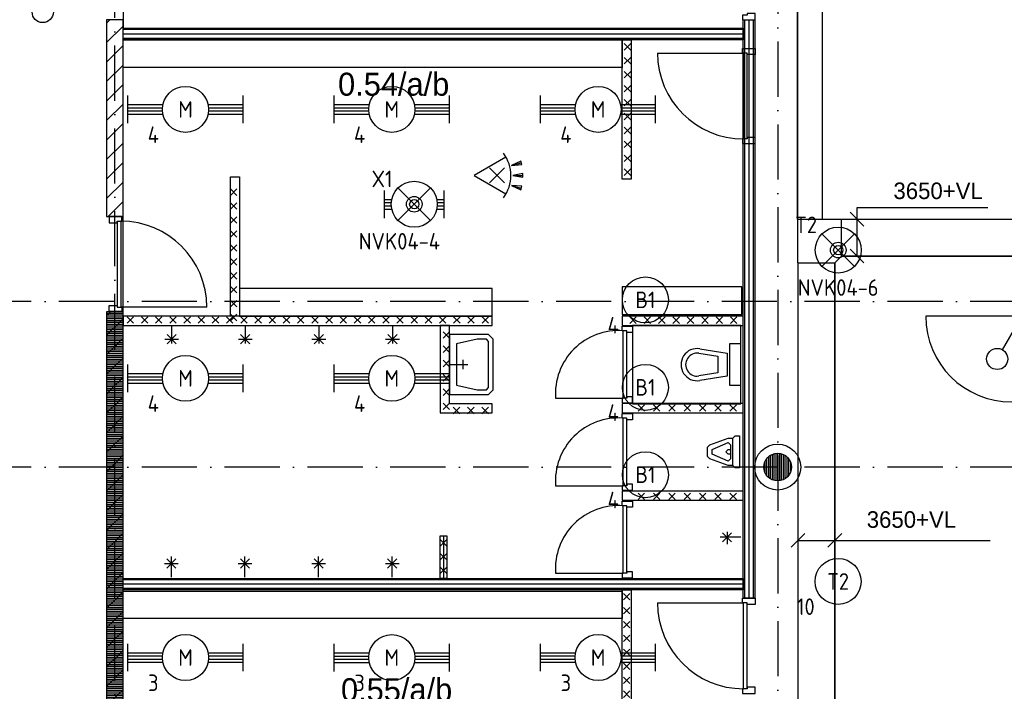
# Model space of a CAD drawing. Header units: millimetres. Extents: x -6587 to 112313, y 244 to 84344.
# Tile 14 of 58: x 17014 to 27710, y 45695 to 52997. Entities that reach past the tile are written whole.
import ezdxf
from ezdxf.enums import TextEntityAlignment as Align

# ---------------------------------------------------------------- set-up
doc = ezdxf.new("R2010")
doc.units = ezdxf.units.MM
doc.header["$LTSCALE"] = 100
doc.linetypes.add('DASHDOT', pattern=[9, 6, -1.5, 0, -1.5])
doc.layers.get('0').update_dxf_attribs({"linetype": 'CONTINUOUS'})
for name, color, linetype in [('AL$7----_STRAMIEN', 1, 'DASHDOT'), ('ALXAC---_LICHTBETON', 1, 'CONTINUOUS'), ('BOUW', 8, 'CONTINUOUS'), ('EB63101-_ATTRIB', 2, 'CONTINUOUS'), ('EB63102-_ATTRIB', 2, 'CONTINUOUS'), ('EB63501-_ATTRIB', 2, 'CONTINUOUS'), ('EL63101-_LICHT-ARM', 3, 'CONTINUOUS'), ('EL63102-_LICHT-SCH', 3, 'CONTINUOUS'), ('EL63501-_NOODVRL-ARM', 3, 'CONTINUOUS'), ('KABELGOOT', 8, 'CONTINUOUS')]:
    doc.layers.add(name, color=color, linetype=linetype)
doc.styles.add('1_8', font='iso', dxfattribs={"width": 0.7, "height": 1.8})
doc.styles.add('BURO-018', font='BUROFONT.shx', dxfattribs={"height": 180})
doc.styles.add('BURO-025', font='BUROFONT.shx', dxfattribs={"height": 250})
doc.styles.add('NORATT', font='isocp.shx')
doc.styles.get("Standard").update_dxf_attribs({"font": 'iso.shx'})
doc.styles.add('TECHNIC', font='technic_.ttf')
pattern_1 = [(45, (156872.58, 13048.05), (-106.066, 106.066), [])]
pattern_2 = [(90, (181590.43, 61964.994), (-20, 1e-15), [])]

# ---------------------------------------------------------------- blocks, each defined once
blk = doc.blocks.new('EJ3T20')
at = {"color": 0}
for p, q in [((-6.25, -1.5), (-6.25, 1.5)), ((6.25, -1.5), (6.25, 1.5)), ((-6.25, 0.52), (-2.44, 0.52)), ((-6.25, 0.17), (-2.49, 0.17)), ((2.44, 0.52), (6.25, 0.52)), ((2.49, 0.17), (6.25, 0.17)), ((-6.25, -0.17), (-2.49, -0.17)), ((-6.25, -0.52), (-2.44, -0.52)), ((2.44, -0.52), (6.25, -0.52)), ((2.49, -0.17), (6.25, -0.17))]:
    blk.add_line(p, q, dxfattribs=at)
blk.add_circle((0, 0), 2.5, dxfattribs=at)
at = {"color": 6, "style": '1_8'}
for tag, flags, p in [('SCHAK', 8, (3.5, 2.75)), ('A_CODE', 8, (0, 0)), ('GROEP', 8, (-3.5, -2.75)), ('KAST', 9, (3.5, -2.75))]:
    blk.add_attdef(tag, text='', height=1.8, dxfattribs=dict(at, flags=flags)).set_placement(p, align=Align.MIDDLE)
blk = doc.blocks.new('ES3G00')
blk.add_circle((0, 0), 2.5)
blk.add_circle((0, 0), 2.5)
for tag, style, flags, p in [('GELIJK', 'NORATT', 9, (3.5, 5)), ('GELIJK', '1_8', 9, (3.5, 5)), ('SCHAK', 'NORATT', 8, (3.5, 2.75)), ('SCHAK', '1_8', 8, (3.5, 2.75)), ('A_CODE', 'NORATT', 8, (0, 0)), ('A_CODE', '1_8', 8, (0, 0)), ('GROEP', 'NORATT', 8, (-3.5, -2.75)), ('GROEP', '1_8', 8, (-3.5, -2.75)), ('KAST', 'NORATT', 9, (3.5, -2.75)), ('KAST', '1_8', 9, (3.5, -2.75))]:
    blk.add_attdef(tag, text='', height=1.8, dxfattribs=dict(style=style, flags=flags)).set_placement(p, align=Align.MIDDLE_CENTER)
blk = doc.blocks.new('ES3G01')
at = {"color": 0}
for p, q in [((-1.77, 1.77), (1.77, -1.77)), ((1.77, 1.77), (-1.77, -1.77))]:
    blk.add_line(p, q, dxfattribs=at)
at = {"color": 6}
blk.add_lwpolyline([(1.77, -1.77), (1.75, -1.75)], dxfattribs=at)
blk.add_circle((0, 0), 2.5)
at = {"color": 0}
for radius in [0.85, 0.5]:
    blk.add_circle((0, 0), radius, dxfattribs=at)
at = {"color": 6, "style": '1_8'}
for tag, flags, p in [('A_CODE', 8, (-3.5, 2.75)), ('SCHAK', 8, (3.5, 2.75)), ('GROEP', 8, (-3.5, -2.75)), ('KAST', 9, (3.5, -2.75))]:
    blk.add_attdef(tag, text='', height=1.8, dxfattribs=dict(at, flags=flags)).set_placement(p, align=Align.MIDDLE)
blk = doc.blocks.new('ES652116')
for p, q in [((1.56, 1.09), (2.62, 1.37)), ((-0.81, -0.81), (0.81, 0.81)), ((0.81, -0.81), (-0.81, 0.81)), ((1.7, 0), (2.8, 0)), ((1.56, -1.09), (2.62, -1.37))]:
    blk.add_line(p, q)
blk.add_lwpolyline([(0.96, 2), (-2.5, 0), (0.96, -2)])
for points in [[(2.67, 1.18), (2.57, 1.56), (1.56, 1.09)], [(2.8, -0.2), (2.8, 0.2), (1.7, 0)], [(2.57, -1.56), (2.67, -1.18), (1.56, -1.09)]]:
    blk.add_lwpolyline(points, close=True)
blk.add_arc((-2.5, 0), 4, 322.8192, 37.1808)
at = {"style": '1_8'}
for tag, flags, p in [('SCHAK', 8, (3, 5.5)), ('KAST', 9, (-3, 0.5)), ('M_CODE', 9, (0, 0)), ('DOEL', 9, (-3, -2)), ('GROEP', 9, (-3, -4.5))]:
    blk.add_attdef(tag, text='', height=1.8, dxfattribs=dict(at, flags=flags)).set_placement(p, align=Align.MIDDLE_CENTER)
at = {"style": '1_8', "flags": 8}
blk.add_attdef('CODE', text='', height=1.8, dxfattribs=at).set_placement((0, 0), align=Align.MIDDLE)
blk = doc.blocks.new('ES3S1')
blk.add_lwpolyline([(0.58, 1), (2.31, 4), (3.61, 3.25)])
blk.add_lwpolyline([(0.58, 1), (2.31, 4), (3.61, 3.25)])
blk.add_circle((0, 0), 1.15)
blk.add_circle((0, 0), 1.15)
for tag, style, flags, p in [('SCHAK', 'NORATT', 8, (3, 5.5)), ('SCHAK', '1_8', 8, (3, 5.5)), ('KAST', 'NORATT', 9, (-3, 0.5)), ('KAST', '1_8', 9, (-3, 0.5)), ('M_CODE', 'NORATT', 9, (0, 0)), ('M_CODE', '1_8', 9, (0, 0)), ('DOEL', 'NORATT', 9, (-3, -2)), ('DOEL', '1_8', 9, (-3, -2)), ('GROEP', 'NORATT', 9, (-3, -4.5)), ('GROEP', '1_8', 9, (-3, -4.5))]:
    blk.add_attdef(tag, text='', height=1.8, dxfattribs=dict(style=style, flags=flags)).set_placement(p, align=Align.MIDDLE_CENTER)
blk = doc.blocks.new('EJ3T01')
at = {"color": 0}
for p, q in [((-3.25, -1.5), (-3.25, 1.5)), ((-1.77, 1.77), (1.77, -1.77)), ((1.77, 1.77), (-1.77, -1.77)), ((3.25, -1.5), (3.25, 1.5)), ((-3.25, 0.52), (-2.44, 0.52)), ((-3.25, 0.17), (-2.49, 0.17)), ((2.44, 0.52), (3.25, 0.52)), ((2.49, 0.17), (3.25, 0.17)), ((-3.25, -0.17), (-2.49, -0.17)), ((-3.25, -0.52), (-2.44, -0.52)), ((2.44, -0.52), (3.25, -0.52)), ((2.49, -0.17), (3.25, -0.17))]:
    blk.add_line(p, q, dxfattribs=at)
at = {"color": 6}
blk.add_lwpolyline([(1.77, -1.77), (1.75, -1.75)], dxfattribs=at)
at = {"color": 0}
for radius in [2.5, 0.85, 0.5]:
    blk.add_circle((0, 0), radius, dxfattribs=at)
at = {"color": 6, "style": '1_8'}
for tag, flags, p in [('A_CODE', 8, (-3.5, 2.75)), ('SCHAK', 8, (3.5, 2.75)), ('GROEP', 8, (-3.5, -2.75)), ('KAST', 9, (3.5, -2.75))]:
    blk.add_attdef(tag, text='', height=1.8, dxfattribs=dict(at, flags=flags)).set_placement(p, align=Align.MIDDLE)
blk = doc.blocks.new('*U75')
at = {"layer": 'ALXAC---_LICHTBETON', "color": 0}
for p, q in [((23153, 47473), (23083, 47543)), ((23153, 47543), (23083, 47473)), ((23153, 47322), (23083, 47392)), ((23153, 47392), (23083, 47322)), ((23153, 47170), (23083, 47240)), ((23153, 47240), (23083, 47170)), ((23153, 47019), (23083, 47089)), ((23153, 47089), (23083, 47019)), ((23153, 46867), (23083, 46937)), ((23153, 46937), (23083, 46867)), ((23153, 46716), (23083, 46786)), ((23153, 46786), (23083, 46716)), ((23153, 46564), (23083, 46634)), ((23153, 46634), (23083, 46564)), ((23153, 46413), (23083, 46483)), ((23153, 46483), (23083, 46413)), ((23153, 46261), (23083, 46331)), ((23153, 46331), (23083, 46261)), ((23153, 46110), (23083, 46180)), ((23153, 46180), (23083, 46110))]:
    blk.add_line(p, q, dxfattribs=at)
blk = doc.blocks.new('*U74')
at = {"layer": 'ALXAC---_LICHTBETON', "color": 0}
for p, q in [((17650, 44834), (17720, 44904)), ((17720, 44834), (17650, 44904)), ((17804, 44834), (17874, 44904)), ((17874, 44834), (17804, 44904)), ((17958, 44834), (18028, 44904)), ((18028, 44834), (17958, 44904)), ((18112, 44834), (18182, 44904)), ((18182, 44834), (18112, 44904)), ((18267, 44834), (18337, 44904)), ((18337, 44834), (18267, 44904)), ((18421, 44834), (18491, 44904)), ((18491, 44834), (18421, 44904)), ((18575, 44834), (18645, 44904)), ((18645, 44834), (18575, 44904)), ((18729, 44834), (18799, 44904)), ((18799, 44834), (18729, 44904)), ((18884, 44834), (18954, 44904)), ((18954, 44834), (18884, 44904)), ((19038, 44834), (19108, 44904)), ((19108, 44834), (19038, 44904)), ((19192, 44834), (19262, 44904)), ((19262, 44834), (19192, 44904)), ((19346, 44834), (19416, 44904)), ((19416, 44834), (19346, 44904)), ((19501, 44834), (19571, 44904)), ((19571, 44834), (19501, 44904)), ((19655, 44834), (19725, 44904)), ((19725, 44834), (19655, 44904)), ((19809, 44834), (19879, 44904)), ((19879, 44834), (19809, 44904)), ((19963, 44834), (20033, 44904)), ((20033, 44834), (19963, 44904)), ((20117, 44834), (20187, 44904)), ((20187, 44834), (20117, 44904)), ((20272, 44834), (20342, 44904)), ((20342, 44834), (20272, 44904)), ((20426, 44834), (20496, 44904)), ((20496, 44834), (20426, 44904)), ((20580, 44834), (20650, 44904)), ((20650, 44834), (20580, 44904)), ((20734, 44834), (20804, 44904)), ((20804, 44834), (20734, 44904)), ((20889, 44834), (20959, 44904)), ((20959, 44834), (20889, 44904)), ((21043, 44834), (21113, 44904)), ((21113, 44834), (21043, 44904)), ((21197, 44834), (21267, 44904)), ((21267, 44834), (21197, 44904)), ((21351, 44834), (21421, 44904)), ((21421, 44834), (21351, 44904)), ((21506, 44834), (21576, 44904)), ((21576, 44834), (21506, 44904))]:
    blk.add_line(p, q, dxfattribs=at)
blk = doc.blocks.new('XREF')
at = {"layer": 'BOUW'}
h = blk.add_hatch(dxfattribs=at)
h.set_pattern_fill('PREFBET', color=256, style=0)
h.set_pattern_definition(pattern_1)
h.paths.add_polyline_path([(174300, 66829), (174300, 64689), (174480, 64689), (174480, 66829)])
h = blk.add_hatch(dxfattribs=at)
h.set_pattern_fill('PREFBET', color=256, style=0)
h.set_pattern_definition(pattern_1)
h.paths.add_polyline_path([(174300, 63654), (174300, 58724), (174480, 58724), (174480, 63654)])
h = blk.add_hatch(dxfattribs=at)
h.set_pattern_fill('RASTER50', color=256, scale=100, style=0)
h.set_pattern_definition([(0, (156872.577, 13048.048), (0, 20), [])])
h.paths.add_polyline_path([(174300, 63654), (174300, 58724), (174480, 58724), (174480, 63654)])
h = blk.add_hatch(dxfattribs=at)
h.set_pattern_fill('GEWPBET', color=256, scale=100, angle=90, style=0)
h.set_pattern_definition(pattern_2)
edge = h.paths.add_edge_path()
edge.add_arc((181590, 61965), 150, 0, 360)
h = blk.add_hatch(dxfattribs=at)
h.set_pattern_fill('GEWPBET', color=256, scale=100, angle=90, style=0)
h.set_pattern_definition(pattern_2)
edge = h.paths.add_edge_path()
edge.add_arc((181590, 61965), 150, 0, 360)
at = {"layer": 'AL$7----_STRAMIEN', "color": 1}
for p, q in [((174390, 19143), (174390, 90958)), ((181590, 90894), (181590, 25598)), ((250890, 63765), (161096, 63765)), ((250890, 61965), (161096, 61965))]:
    blk.add_line(p, q, dxfattribs=at)
at = {"layer": 'BOUW'}
for p, q in [((174480, 67945), (174480, 66745)), ((181215, 60539), (181215, 66828)), ((181215, 66828), (181340, 66828)), ((181230, 66828), (181230, 60539)), ((181278, 66828), (181278, 60539)), ((181325, 66828), (181325, 60539)), ((181340, 66828), (181340, 60539)), ((174480, 60767), (174480, 66595)), ((181215, 64330), (181215, 64430)), ((181201, 63924), (179901, 63924)), ((179901, 63924), (179901, 63624)), ((181201, 63624), (181201, 63924)), ((181215, 63605), (179900, 63605)), ((179900, 63605), (179900, 63505)), ((179901, 63624), (181201, 63624)), ((179983, 63527), (180053, 63597)), ((180053, 63527), (179983, 63597)), ((180140, 63527), (180210, 63597)), ((180210, 63527), (180140, 63597)), ((180296, 63527), (180366, 63597)), ((180366, 63527), (180296, 63597)), ((180452, 63527), (180522, 63597)), ((180522, 63527), (180452, 63597)), ((180608, 63527), (180678, 63597)), ((180678, 63527), (180608, 63597)), ((180765, 63527), (180835, 63597)), ((180835, 63527), (180765, 63597)), ((180921, 63527), (180991, 63597)), ((180991, 63527), (180921, 63597)), ((181077, 63527), (181147, 63597)), ((181147, 63527), (181077, 63597)), ((181215, 63505), (181215, 63605)), ((184132, 63607), (183198, 63607)), ((177925, 63505), (177925, 62554)), ((178025, 63505), (177925, 63505)), ((178025, 63367), (177955, 63437)), ((178025, 63437), (177955, 63367)), ((178025, 62654), (178025, 63505)), ((179900, 63505), (180025, 63505)), ((179900, 63447), (179900, 63497)), ((179900, 63497), (180014, 63497)), ((179951, 63447), (179900, 63447)), ((179911, 62713), (179911, 63447)), ((179951, 63430), (179951, 63447)), ((179951, 62713), (179951, 63447)), ((181190, 63504), (180014, 63504)), ((180014, 63504), (180014, 62654)), ((180014, 63497), (180014, 63430)), ((180025, 63505), (181215, 63505)), ((180025, 63505), (180025, 63505)), ((181190, 62654), (181190, 63504)), ((178025, 63405), (178025, 62755)), ((178325, 63405), (178025, 63405)), ((178325, 63355), (178100, 63305)), ((178450, 63405), (178325, 63405)), ((178425, 63355), (178325, 63355)), ((178450, 63330), (178425, 63355)), ((178500, 63355), (178450, 63405)), ((178450, 62830), (178450, 63330)), ((178500, 62805), (178500, 63355)), ((180014, 63430), (179951, 63430)), ((178025, 63212), (177955, 63282)), ((178025, 63282), (177955, 63212)), ((178100, 63305), (178100, 62855)), ((180743, 63252), (181040, 63204)), ((181065, 63304), (181065, 62854)), ((181190, 63304), (181065, 63304)), ((181190, 62854), (181190, 63304)), ((178025, 63056), (177955, 63126)), ((178025, 63126), (177955, 63056)), ((178175, 63030), (178175, 63130)), ((180735, 63203), (180940, 63170)), ((180940, 63170), (180940, 62989)), ((181040, 63204), (181040, 62954)), ((178025, 63080), (178225, 63080)), ((180615, 63029), (180615, 63029)), ((178025, 62901), (177955, 62971)), ((178025, 62971), (177955, 62901)), ((180940, 62989), (180735, 62956)), ((181040, 62954), (180743, 62906)), ((180790, 62904), (180790, 62904)), ((178025, 62745), (177955, 62815)), ((178025, 62815), (177955, 62745)), ((178100, 62855), (178325, 62805)), ((178325, 62805), (178425, 62805)), ((178425, 62805), (178450, 62830)), ((178450, 62755), (178500, 62805)), ((181065, 62854), (181190, 62854)), ((178025, 62755), (178325, 62755)), ((178325, 62755), (178450, 62755)), ((179177, 62713), (179911, 62713)), ((179900, 62713), (179900, 62663)), ((179951, 62713), (179900, 62713)), ((179951, 62730), (179951, 62713)), ((180014, 62730), (179951, 62730)), ((180014, 62663), (180014, 62730)), ((178025, 62590), (177955, 62660)), ((178025, 62660), (177955, 62590)), ((178490, 62654), (178025, 62654)), ((178136, 62615), (178066, 62545)), ((178066, 62615), (178136, 62545)), ((178292, 62615), (178222, 62545)), ((178222, 62615), (178292, 62545)), ((178447, 62615), (178377, 62545)), ((178377, 62615), (178447, 62545)), ((178490, 62554), (178490, 62654)), ((179900, 62663), (180014, 62663)), ((181215, 62655), (179900, 62655)), ((179900, 62655), (179900, 62555)), ((180014, 62654), (181190, 62654)), ((180073, 62573), (180143, 62643)), ((180143, 62573), (180073, 62643)), ((180240, 62573), (180310, 62643)), ((180310, 62573), (180240, 62643)), ((180406, 62573), (180476, 62643)), ((180476, 62573), (180406, 62643)), ((180573, 62573), (180643, 62643)), ((180643, 62573), (180573, 62643)), ((180739, 62573), (180809, 62643)), ((180809, 62573), (180739, 62643)), ((180906, 62573), (180976, 62643)), ((180976, 62573), (180906, 62643)), ((181072, 62573), (181142, 62643)), ((181142, 62573), (181072, 62643)), ((181215, 62555), (181215, 62655)), ((177925, 62554), (178490, 62554)), ((179900, 62555), (181215, 62555)), ((179900, 62497), (179900, 62547)), ((179900, 62547), (180014, 62547)), ((179951, 62497), (179900, 62497)), ((179911, 61763), (179911, 62497)), ((179951, 61763), (179951, 62497)), ((179951, 62480), (179951, 62497)), ((180014, 62480), (179951, 62480)), ((180014, 62547), (180014, 62480)), ((179177, 61763), (179911, 61763)), ((179900, 61763), (179900, 61713)), ((179951, 61763), (179900, 61763)), ((179951, 61780), (179951, 61763)), ((180014, 61780), (179951, 61780)), ((180014, 61713), (180014, 61780)), ((179900, 61713), (180014, 61713)), ((181215, 61705), (179900, 61705)), ((179900, 61705), (179900, 61605)), ((180073, 61613), (180143, 61683)), ((180143, 61613), (180073, 61683)), ((180240, 61613), (180310, 61683)), ((180310, 61613), (180240, 61683)), ((180406, 61613), (180476, 61683)), ((180476, 61613), (180406, 61683)), ((180573, 61613), (180643, 61683)), ((180643, 61613), (180573, 61683)), ((180739, 61613), (180809, 61683)), ((180809, 61613), (180739, 61683)), ((180906, 61613), (180976, 61683)), ((180976, 61613), (180906, 61683)), ((181072, 61613), (181142, 61683)), ((181142, 61613), (181072, 61683)), ((179900, 61605), (181215, 61605)), ((179900, 61545), (179900, 61595)), ((179900, 61595), (180014, 61595)), ((179951, 61545), (179900, 61545)), ((179911, 60811), (179911, 61545)), ((179951, 60811), (179951, 61545)), ((179951, 61528), (179951, 61545)), ((180014, 61528), (179951, 61528)), ((180014, 61595), (180014, 61528)), ((177925, 61217), (177995, 61217)), ((177925, 60754), (177925, 61217)), ((177960, 61217), (177960, 60755)), ((177995, 61217), (177995, 60754)), ((177995, 61177), (177925, 61107)), ((177995, 61107), (177925, 61177)), ((177925, 61177), (177925, 61177)), ((177925, 60827), (177925, 61177)), ((175003, 60767), (175003, 60992)), ((175803, 60767), (175803, 60992)), ((176603, 60767), (176603, 60992)), ((177403, 60767), (177403, 60992)), ((177995, 61027), (177925, 60957)), ((177995, 60957), (177925, 61027)), ((174928, 60917), (175078, 60917)), ((174953, 60867), (175053, 60967)), ((174953, 60967), (175053, 60867)), ((175728, 60917), (175878, 60917)), ((175753, 60867), (175853, 60967)), ((175753, 60967), (175853, 60867)), ((176528, 60917), (176678, 60917)), ((176553, 60867), (176653, 60967)), ((176553, 60967), (176653, 60867)), ((177328, 60917), (177478, 60917)), ((177353, 60867), (177453, 60967)), ((177353, 60967), (177453, 60867)), ((177995, 60877), (177925, 60807)), ((177995, 60807), (177925, 60877)), ((177995, 60754), (177925, 60754)), ((181340, 60539), (181215, 60539))]:
    blk.add_line(p, q, dxfattribs=at)
for points in [[(181208, 66828), (181347, 66828), (181347, 66895), (181259, 66895), (181259, 66878), (181208, 66878), (181208, 66828)], [(181215, 66721), (174480, 66721)], [(181215, 66673), (174480, 66673)], [(181215, 66626), (174480, 66626)], [(180285, 66467), (181219, 66467)], [(181208, 66517), (181347, 66517), (181347, 66450), (181259, 66450), (181259, 66467), (181208, 66467), (181208, 66517)], [(181219, 65533), (181219, 66467)], [(181259, 65533), (181259, 66467)], [(181208, 65483), (181347, 65483), (181347, 65550), (181259, 65550), (181259, 65533), (181208, 65533), (181208, 65483)], [(174465, 64689), (174326, 64689), (174326, 64622), (174414, 64622), (174414, 64639), (174465, 64639), (174465, 64689)], [(174414, 64639), (174414, 63705)], [(174454, 64639), (174454, 63705)], [(174465, 63655), (174326, 63655), (174326, 63722), (174414, 63722), (174414, 63705), (174465, 63705), (174465, 63655)], [(175388, 63705), (174454, 63705)], [(175006, 63505), (175006, 63310)], [(175806, 63505), (175806, 63310)], [(176606, 63505), (176606, 63310)], [(177406, 63505), (177406, 63310)], [(174931, 63355), (175081, 63355)], [(174956, 63405), (175056, 63305)], [(174956, 63305), (175056, 63405)], [(175731, 63355), (175881, 63355)], [(175756, 63405), (175856, 63305)], [(175756, 63305), (175856, 63405)], [(176531, 63355), (176681, 63355)], [(176556, 63405), (176656, 63305)], [(176556, 63305), (176656, 63405)], [(177331, 63355), (177481, 63355)], [(177356, 63405), (177456, 63305)], [(177356, 63305), (177456, 63405)], [(181102, 61981), (181052, 61981), (180852, 62056), (180852, 62056), (180827, 62081), (180827, 62181), (180827, 62181), (180852, 62206), (181052, 62281), (181102, 62281)], [(181177, 61956), (181127, 61956), (181102, 61981), (181102, 61981), (181102, 62281), (181127, 62306), (181177, 62306), (181177, 61956)], [(181052, 62031), (180877, 62106), (180877, 62156), (181052, 62231), (181077, 62206), (181077, 62056), (181052, 62031), (181052, 62031)], [(181077, 62106), (181052, 62106), (181027, 62131), (181052, 62156), (181077, 62156)], [(181190, 61202), (180965, 61202)], [(181090, 61252), (180990, 61152)], [(180990, 61252), (181090, 61152)], [(181040, 61262), (181040, 61127)], [(179177, 60811), (179911, 60811)], [(179900, 60761), (180014, 60761), (180014, 60828), (179951, 60828), (179951, 60811), (179900, 60811), (179900, 60761)], [(181215, 60740), (174480, 60740)], [(181215, 60692), (174480, 60692)], [(181215, 60645), (174480, 60645)], [(180285, 60489), (181219, 60489)], [(181208, 60539), (181347, 60539), (181347, 60472), (181259, 60472), (181259, 60489), (181208, 60489), (181208, 60539)], [(181219, 59555), (181219, 60489)], [(181259, 59555), (181259, 60489)], [(181208, 59505), (181347, 59505), (181347, 59572), (181259, 59572), (181259, 59555), (181208, 59555), (181208, 59505)]]:
    blk.add_lwpolyline(points, dxfattribs=at)
for points in [[(174300, 66829), (174300, 64689), (174480, 64689), (174480, 66829)], [(181215, 66611), (174480, 66611), (174480, 66736), (181215, 66736)], [(179900, 66310), (174480, 66310), (174480, 66610), (179900, 66610)], [(180000, 66610), (180000, 65095), (179900, 65095), (179900, 66610)], [(175745, 65120), (175745, 63605), (175645, 63605), (175645, 65120)], [(175745, 63605), (178490, 63605), (178490, 63905), (175745, 63905)], [(174300, 63654), (174300, 58724), (174480, 58724), (174480, 63654)], [(178490, 63605), (174480, 63605), (174480, 63505), (178490, 63505)], [(181215, 60630), (174480, 60630), (174480, 60755), (181215, 60755)], [(179900, 60317), (174480, 60317), (174480, 60617), (179900, 60617)], [(180000, 60632), (180000, 59117), (179900, 59117), (179900, 60632)]]:
    blk.add_lwpolyline(points, close=True, dxfattribs=at)
for radius in [250, 250, 150, 150]:
    blk.add_circle((181590, 61965), radius, dxfattribs=at)
for centre, radius, start, end in [((181219, 66467), 934, 180, 270), ((174454, 63705), 934, 0, 90), ((184132, 63607), 934, 180, 270), ((179861, 62763), 686, 85.8145, 184.1855), ((180715, 63079), 175, 80.8673, 279.1327), ((180715, 63079), 125, 80.8673, 279.1327), ((179861, 61813), 686, 85.8145, 184.1855), ((179861, 60861), 686, 85.8145, 184.1855), ((181219, 60489), 934, 180, 270)]:
    blk.add_arc(centre, radius, start, end, dxfattribs=at)
at = {"layer": 'KABELGOOT', "color": 8}
for p, q in [((181807, 75796, 3710), (181807, 64659, 3710)), ((181807, 64659, 3650), (181807, 75796, 3650)), ((182077, 64659, 3650), (182077, 75796, 3650)), ((182077, 64659, 3710), (182077, 75796, 3710)), ((182527, 64585, 3650), (182377, 64735, 3650)), ((182452, 64260, 3650), (182452, 64788, 3650)), ((182452, 64788, 3650), (183872, 64788, 3650)), ((182285, 64260, 3650), (182285, 64660, 3650)), ((182527, 64185, 3650), (182377, 64335, 3650)), ((181810, 64185, 3650), (181810, 55867, 3650)), ((181810, 64185, 3710), (181810, 55867, 3710)), ((181810, 64185, 3650), (182210, 64185, 3650)), ((182210, 55867, 3710), (182210, 64185, 3710)), ((182210, 64185, 3650), (182210, 55867, 3650)), ((184327, 64260, 3650), (182285, 64260, 3650)), ((182285, 64260, 3710), (184327, 64260, 3710)), ((181736, 61093, 3650), (181886, 61243, 3650)), ((182136, 61093, 3650), (182286, 61243, 3650)), ((181811, 61168, 3650), (182524, 61168, 3650)), ((182524, 61168, 3650), (183899, 61168, 3650))]:
    blk.add_line(p, q, dxfattribs=at)
at = {"layer": 'KABELGOOT', "color": 8, "elevation": 3650}
for points in [[(181810, 64185), (181810, 64660), (181810, 64660), (184294, 64660)], [(182285, 64260), (182285, 64260), (182210, 64185), (182210, 64185)]]:
    blk.add_lwpolyline(points, dxfattribs=at)
at = {"layer": 'BOUW'}
for p in [(156840, 19026), (152563, 17446), (156831, 13048)]:
    blk.add_blockref('*U75', p, dxfattribs=at)
at = {"layer": 'BOUW', "xscale": -1, "rotation": 180}
blk.add_blockref('*U74', (156873, 108434), dxfattribs=at)
at = {"layer": 'BOUW', "style": 'BURO-025'}
for s, p in [('0.54/a/b', (176814, 66003)), ('0.55/a/b', (176846, 59419))]:
    blk.add_text(s, height=250, dxfattribs=at).set_placement(p)
at = {"layer": 'BOUW', "style": 'TECHNIC'}
for tag, p in [('TKC', (236229, 52185)), ('BALIE', (236229, 51894))]:
    blk.add_attdef(tag, text='', height=250, dxfattribs=at).set_placement(p, align=Align.CENTER)
at = {"layer": 'KABELGOOT', "color": 8, "style": 'BURO-018'}
for p in [(183333, 64969, 3650), (183043, 61395, 3650)]:
    blk.add_text('3650+VL', height=180, dxfattribs=at).set_placement(p, align=Align.MIDDLE)
at = {"layer": 'KABELGOOT', "color": 8, "flags": 3}
blk.add_attdef('HULPSTUK', (188825, 76010, 3650), '', height=1, rotation=180, dxfattribs=at)
blk.add_attdef('HULPSTUK', (182644, 45781, 3650), '', height=1, dxfattribs=at)

msp = doc.modelspace()

# ---------------------------------------------------------------- block references
at = {"layer": 'EL63101-_LICHT-ARM'}
msp.add_blockref('XREF', (-156342, -13832), dxfattribs=at)
ref = msp.add_blockref('EJ3T20', (18815, 52022, 3500), dxfattribs=dict(at, xscale=100, yscale=100, zscale=100))
ref.add_attrib('A_CODE', 'M', dxfattribs={"layer": 'EB63101-_ATTRIB', "color": 1, "height": 180, "style": '1_8', "flags": 8}).set_placement((18815, 52022, 3500), align=Align.MIDDLE)
ref.add_attrib('GROEP', '4', dxfattribs={"layer": 'EB63101-_ATTRIB', "color": 1, "height": 180, "style": '1_8', "flags": 8}).set_placement((18465, 51747, 3500), align=Align.MIDDLE)
ref = msp.add_blockref('EJ3T20', (21056, 52022, 3500), dxfattribs=dict(at, xscale=100, yscale=100, zscale=100))
ref.add_attrib('A_CODE', 'M', dxfattribs={"layer": 'EB63101-_ATTRIB', "color": 1, "height": 180, "style": '1_8', "flags": 8}).set_placement((21056, 52022, 3500), align=Align.MIDDLE)
ref.add_attrib('GROEP', '4', dxfattribs={"layer": 'EB63101-_ATTRIB', "color": 1, "height": 180, "style": '1_8', "flags": 8}).set_placement((20706, 51747, 3500), align=Align.MIDDLE)
ref = msp.add_blockref('EJ3T20', (23297, 52022, 3500), dxfattribs=dict(at, xscale=100, yscale=100, zscale=100))
ref.add_attrib('A_CODE', 'M', dxfattribs={"layer": 'EB63101-_ATTRIB', "color": 1, "height": 180, "style": '1_8', "flags": 8}).set_placement((23297, 52022, 3500), align=Align.MIDDLE)
ref.add_attrib('GROEP', '4', dxfattribs={"layer": 'EB63101-_ATTRIB', "color": 1, "height": 180, "style": '1_8', "flags": 8}).set_placement((22947, 51747, 3500), align=Align.MIDDLE)
ref = msp.add_blockref('ES3G00', (23811, 49951, 3500), dxfattribs=dict(at, xscale=100, yscale=100, zscale=100))
ref.add_attrib('A_CODE', 'B1', dxfattribs={"layer": 'EB63101-_ATTRIB', "color": 1, "height": 180, "style": '1_8', "flags": 8}).set_placement((23811, 49951, 3500), align=Align.MIDDLE)
ref.add_attrib('GROEP', '4', dxfattribs={"layer": 'EB63101-_ATTRIB', "color": 1, "height": 180, "style": '1_8', "flags": 8}).set_placement((23461, 49676, 3500), align=Align.MIDDLE)
ref = msp.add_blockref('EJ3T20', (18815, 49098, 3500), dxfattribs=dict(at, xscale=100, yscale=100, zscale=100))
ref.add_attrib('A_CODE', 'M', dxfattribs={"layer": 'EB63101-_ATTRIB', "color": 1, "height": 180, "style": '1_8', "flags": 8}).set_placement((18815, 49098, 3500), align=Align.MIDDLE)
ref.add_attrib('GROEP', '4', dxfattribs={"layer": 'EB63101-_ATTRIB', "color": 1, "height": 180, "style": '1_8', "flags": 8}).set_placement((18465, 48823, 3500), align=Align.MIDDLE)
ref = msp.add_blockref('EJ3T20', (21056, 49098, 3500), dxfattribs=dict(at, xscale=100, yscale=100, zscale=100))
ref.add_attrib('A_CODE', 'M', dxfattribs={"layer": 'EB63101-_ATTRIB', "color": 1, "height": 180, "style": '1_8', "flags": 8}).set_placement((21056, 49098, 3500), align=Align.MIDDLE)
ref.add_attrib('GROEP', '4', dxfattribs={"layer": 'EB63101-_ATTRIB', "color": 1, "height": 180, "style": '1_8', "flags": 8}).set_placement((20706, 48823, 3500), align=Align.MIDDLE)
ref = msp.add_blockref('ES3G00', (23811, 49000, 3500), dxfattribs=dict(at, xscale=100, yscale=100, zscale=100))
ref.add_attrib('A_CODE', 'B1', dxfattribs={"layer": 'EB63101-_ATTRIB', "color": 1, "height": 180, "style": '1_8', "flags": 8}).set_placement((23811, 49000, 3500), align=Align.MIDDLE)
ref.add_attrib('GROEP', '4', dxfattribs={"layer": 'EB63101-_ATTRIB', "color": 1, "height": 180, "style": '1_8', "flags": 8}).set_placement((23461, 48725, 3500), align=Align.MIDDLE)
ref = msp.add_blockref('ES3G00', (23811, 48050, 3500), dxfattribs=dict(at, xscale=100, yscale=100, zscale=100))
ref.add_attrib('A_CODE', 'B1', dxfattribs={"layer": 'EB63101-_ATTRIB', "color": 1, "height": 180, "style": '1_8', "flags": 8}).set_placement((23811, 48050, 3500), align=Align.MIDDLE)
ref.add_attrib('GROEP', '4', dxfattribs={"layer": 'EB63101-_ATTRIB', "color": 1, "height": 180, "style": '1_8', "flags": 8}).set_placement((23461, 47775, 3500), align=Align.MIDDLE)
ref = msp.add_blockref('ES3G00', (25904, 46890, 3500), dxfattribs=dict(at, xscale=100, yscale=100, zscale=100))
ref.add_attrib('A_CODE', 'T2', dxfattribs={"layer": 'EB63101-_ATTRIB', "color": 1, "height": 180, "style": '1_8', "flags": 8}).set_placement((25904, 46890, 3500), align=Align.MIDDLE)
ref.add_attrib('GROEP', '10', dxfattribs={"layer": 'EB63101-_ATTRIB', "color": 1, "height": 180, "style": '1_8', "flags": 8}).set_placement((25554, 46615, 3500), align=Align.MIDDLE)
ref = msp.add_blockref('EJ3T20', (18815, 46063, 3500), dxfattribs=dict(at, xscale=100, yscale=100, zscale=100))
ref.add_attrib('A_CODE', 'M', dxfattribs={"layer": 'EB63101-_ATTRIB', "color": 1, "height": 180, "style": '1_8', "flags": 8}).set_placement((18815, 46063, 3500), align=Align.MIDDLE)
ref.add_attrib('GROEP', '3', dxfattribs={"layer": 'EB63101-_ATTRIB', "color": 1, "height": 180, "style": '1_8', "flags": 8}).set_placement((18465, 45788, 3500), align=Align.MIDDLE)
ref = msp.add_blockref('EJ3T20', (21056, 46062, 3500), dxfattribs=dict(at, xscale=100, yscale=100, zscale=100))
ref.add_attrib('A_CODE', 'M', dxfattribs={"layer": 'EB63101-_ATTRIB', "color": 1, "height": 180, "style": '1_8', "flags": 8}).set_placement((21056, 46062, 3500), align=Align.MIDDLE)
ref.add_attrib('GROEP', '3', dxfattribs={"layer": 'EB63101-_ATTRIB', "color": 1, "height": 180, "style": '1_8', "flags": 8}).set_placement((20706, 45787, 3500), align=Align.MIDDLE)
ref = msp.add_blockref('EJ3T20', (23297, 46063, 3500), dxfattribs=dict(at, xscale=100, yscale=100, zscale=100))
ref.add_attrib('A_CODE', 'M', dxfattribs={"layer": 'EB63101-_ATTRIB', "color": 1, "height": 180, "style": '1_8', "flags": 8}).set_placement((23297, 46063, 3500), align=Align.MIDDLE)
ref.add_attrib('GROEP', '3', dxfattribs={"layer": 'EB63101-_ATTRIB', "color": 1, "height": 180, "style": '1_8', "flags": 8}).set_placement((22947, 45788, 3500), align=Align.MIDDLE)
at = {"layer": 'EL63102-_LICHT-SCH'}
ref = msp.add_blockref('ES3S1', (17264, 53081, 1050), dxfattribs=dict(at, xscale=100, yscale=100, zscale=100))
ref.add_attrib('SCHAK', 'b', dxfattribs={"layer": 'EB63102-_ATTRIB', "color": 1, "height": 180, "style": '1_8', "flags": 8}).set_placement((17106, 53300, 1050), align=Align.MIDDLE_CENTER)
at = {"layer": 'EL63102-_LICHT-SCH', "xscale": 100, "yscale": 100, "zscale": 100}
for name, p in [('ES652116', (22200, 51304)), ('ES3S1', (27633, 49309, 1050))]:
    msp.add_blockref(name, p, dxfattribs=at)
at = {"layer": 'EL63501-_NOODVRL-ARM'}
ref = msp.add_blockref('EJ3T01', (21300, 50991, 3500), dxfattribs=dict(at, xscale=100, yscale=100, zscale=100))
ref.add_attrib('A_CODE', 'X1', dxfattribs={"layer": 'EB63501-_ATTRIB', "color": 1, "height": 180, "style": '1_8', "flags": 8}).set_placement((20950, 51266, 3500), align=Align.MIDDLE)
ref.add_attrib('GROEP', 'NVK04-4', dxfattribs={"layer": 'EB63501-_ATTRIB', "color": 1, "height": 180, "style": '1_8', "flags": 8}).set_placement((21138, 50588, 3500), align=Align.MIDDLE)
ref = msp.add_blockref('ES3G01', (25906, 50492, 3500), dxfattribs=dict(at, xscale=100, yscale=100, zscale=100))
ref.add_attrib('A_CODE', 'T2', dxfattribs={"layer": 'EB63501-_ATTRIB', "color": 1, "height": 180, "style": '1_8', "flags": 8}).set_placement((25556, 50767, 3500), align=Align.MIDDLE)
ref.add_attrib('GROEP', 'NVK04-6', dxfattribs={"layer": 'EB63501-_ATTRIB', "color": 1, "height": 180, "style": '1_8', "flags": 8}).set_placement((25905, 50085, 3500), align=Align.MIDDLE)

doc.saveas('drawing.dxf')
